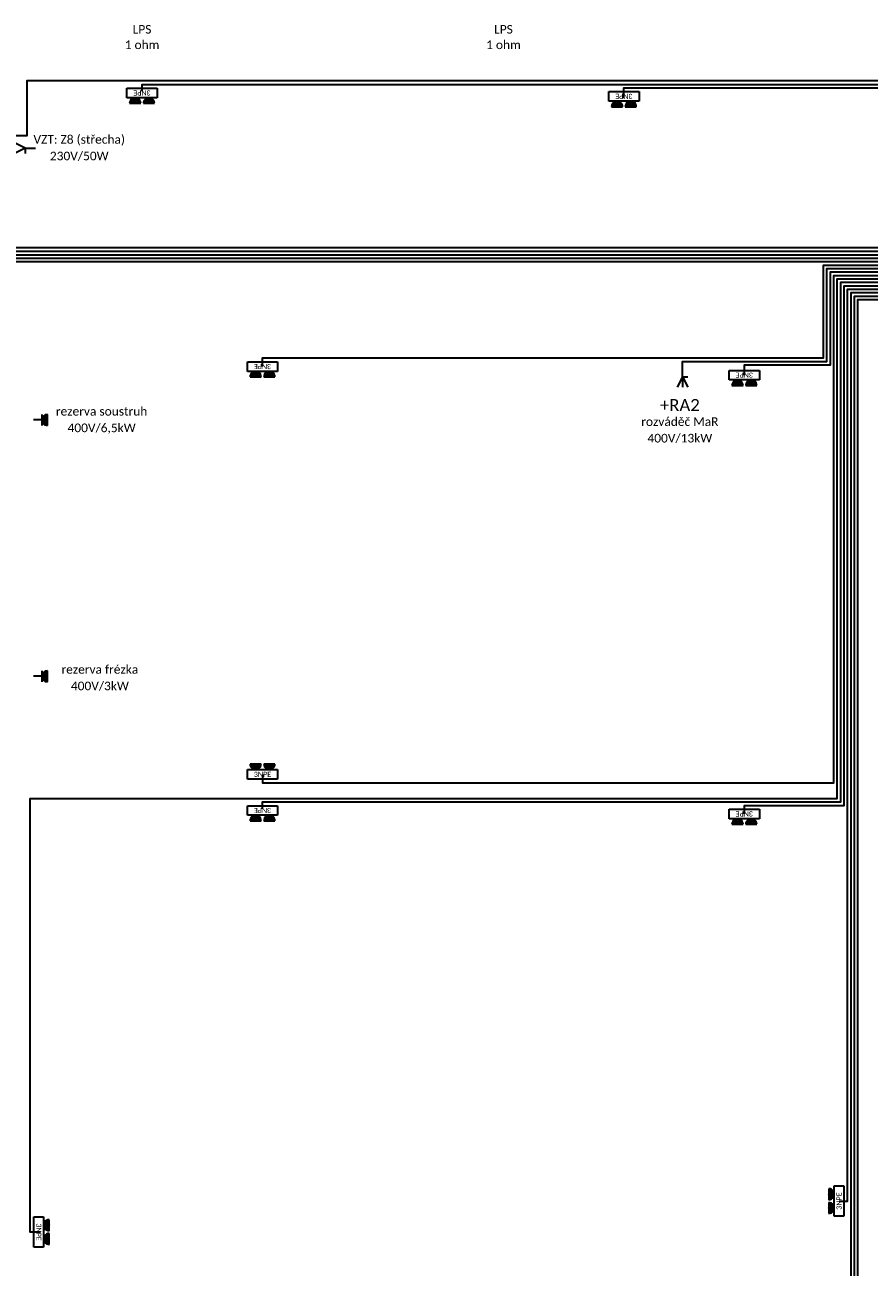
# Model space of a CAD drawing. Header units: millimetres. Extents: x 888143 to 1496244, y -180350 to -113621.
# Tile 4 of 11: x 925895 to 950425, y -158469 to -122371. Entities that reach past the tile are written whole.
import ezdxf
from ezdxf.enums import TextEntityAlignment as Align

# ---------------------------------------------------------------- set-up
doc = ezdxf.new("R2010")
doc.units = ezdxf.units.MM
doc.header["$LTSCALE"] = 50
for name, color, linetype, lineweight in [('E-LPS', 1, 'Continuous', 35), ('E-p_vo', 7, 'Continuous', 35), ('E-přístroje', 7, 'Continuous', 35), ('E-spotřebiče', 7, 'Continuous', 35), ('E-texty', 7, 'Continuous', 35), ('E-zásuvky', 7, 'Continuous', 35)]:
    doc.layers.add(name, color=color, linetype=linetype, lineweight=lineweight)
doc.styles.get("Standard").update_dxf_attribs({"font": 'CALIBRI.TTF'})

# ---------------------------------------------------------------- blocks, each defined once
blk = doc.blocks.new('Zásuvková skříň 400V')
for p, q in [((-220, 70), (220, 70)), ((-220, -70), (-220, 70)), ((220, 70), (220, -70)), ((220, -70), (-220, -70))]:
    blk.add_line(p, q)
at = {"color": 0, "linetype": 'ByBlock'}
for p, q in [((-20, 150), (-180, 150)), ((180, 150), (20, 150))]:
    blk.add_line(p, q, dxfattribs=at)
for centre, major_axis, start_param, end_param in [((-100, 150), (-56.6, 56.6), 0.785398, 3.926991), ((-100, 150), (-53.2, 53.2), 0.785398, 3.926991), ((-100, 150), (-48.9, -48.9), -0.785398, 2.356194), ((-100, 150), (-44.7, -44.7), -0.785398, 2.356194), ((-100, 150), (-40.4, -40.4), -0.785398, 2.356194), ((-100, 150), (-36.2, 36.2), 0.785398, 3.926991), ((-100, 150), (-31.9, 31.9), 0.785398, 3.926991), ((-100, 150), (-27.7, 27.7), 0.785398, 3.926991), ((-100, 150), (-23.4, -23.4), -0.785398, 2.356194), ((-100, 150), (-19.1, 19.1), 0.785398, 3.926991), ((-100, 150), (-14.9, -14.9), -0.785398, 2.356194), ((-100, 150), (-10.6, 10.6), 0.785398, 3.926991), ((-100, 150), (-6.39, -6.39), -0.785398, 2.356194), ((-100, 150), (-2.13, 2.13), 0.785398, 3.926991), ((100, 150), (-56.6, 56.6), 0.785398, 3.926991), ((100, 150), (-53.2, 53.2), 0.785398, 3.926991), ((100, 150), (-48.9, -48.9), -0.785398, 2.356194), ((100, 150), (-44.7, -44.7), -0.785398, 2.356194), ((100, 150), (-40.4, -40.4), -0.785398, 2.356194), ((100, 150), (-36.2, 36.2), 0.785398, 3.926991), ((100, 150), (-31.9, 31.9), 0.785398, 3.926991), ((100, 150), (-27.7, 27.7), 0.785398, 3.926991), ((100, 150), (-23.4, -23.4), -0.785398, 2.356194), ((100, 150), (-19.1, 19.1), 0.785398, 3.926991), ((100, 150), (-14.9, -14.9), -0.785398, 2.356194), ((100, 150), (-10.6, 10.6), 0.785398, 3.926991), ((100, 150), (-6.39, -6.39), -0.785398, 2.356194), ((100, 150), (-2.13, 2.13), 0.785398, 3.926991)]:
    blk.add_ellipse(centre, major_axis=major_axis, ratio=1, start_param=start_param, end_param=end_param, dxfattribs=at)
blk.add_text('3NPE', height=75).set_placement((0, 0), align=Align.MIDDLE_CENTER)
blk = doc.blocks.new('Vývod 3F')
at = {"color": 0, "linetype": 'ByBlock', "lineweight": -2, "ltscale": 25}
for q in [(0, 0), (98.16, 53.06), (200.62, 51.62), (201.04, 0), (200.62, -51.62)]:
    blk.add_line((98.16, 0), q, dxfattribs=at)
blk = doc.blocks.new('Zásuvka 3F IP44')
at = {"color": 0, "linetype": 'ByBlock'}
for p, q in [((80, 200), (-80, 200)), ((-80, 120), (80, 120)), ((0, 120), (0, 0))]:
    blk.add_line(p, q, dxfattribs=at)
at = {"color": 0, "linetype": 'ByBlock', "const_width": 10}
for points in [[(-75.21, 200, 1), (75.21, 200)], [(-69.19, 200, 1), (69.19, 200, 1)], [(-63.18, 200, 1), (63.18, 200, 1)], [(-57.16, 200, 1), (57.16, 200, 1)], [(-51.14, 200, 1), (51.14, 200, 1)], [(-45.13, 200, 1), (45.13, 200, 1)], [(-39.11, 200, 1), (39.11, 200, 1)], [(-33.09, 200, 1), (33.09, 200, 1)], [(-27.08, 200, 1), (27.08, 200, 1)], [(-21.06, 200, 1), (21.06, 200, 1)], [(-15.04, 200, 1), (15.04, 200, 1)], [(-9.03, 200, 1), (9.03, 200, 1)], [(-3.01, 200, 1), (3.01, 200, 1)]]:
    blk.add_lwpolyline(points, format="xyb", dxfattribs=at)
at = {"color": 0, "linetype": 'ByBlock'}
blk.add_arc((0, 200), 80, 180, 0, dxfattribs=at)
blk = doc.blocks.new('Vývod 1F')
at = {"color": 0, "linetype": 'ByBlock', "lineweight": -2, "ltscale": 25}
for q in [(0, 0), (98.16, 53.06), (200.62, 51.62), (200.62, -51.62)]:
    blk.add_line((98.16, 0), q, dxfattribs=at)

msp = doc.modelspace()

# ---------------------------------------------------------------- linework, layer by layer
at = {"layer": 'E-p_vo'}
for points in [[(979200, -124250), (979200, -128850), (922550, -128850), (922550, -124150), (922350, -124150)], [(979000, -124250), (979000, -124700), (977350, -124700), (977350, -124000), (925950, -124000), (925950, -125600), (924400, -125600)], [(929300, -124300), (929300, -124100), (977250, -124100), (977250, -124800), (979050, -124800), (979050, -124250)], [(897650, -134300), (897650, -132700), (923400, -132700), (923400, -129050), (979300, -129050), (979300, -124250)], [(914300, -167450), (914300, -166350), (917000, -166350), (917000, -164250), (919050, -164250), (919050, -159500), (924350, -159500), (924350, -129250), (979400, -129250), (979400, -124250)], [(916650, -164150), (918950, -164150), (918950, -159400), (924250, -159400), (924250, -129150), (979350, -129150), (979350, -124250)], [(918300, -132600), (923300, -132600), (923300, -128950), (979250, -128950), (979250, -124250)], [(926350, -157450), (926050, -157450), (926050, -144850), (949500, -144850), (949500, -129750), (979650, -129750), (979650, -124300)], [(929300, -169800), (929300, -170050), (950000, -170050), (950000, -130250), (979900, -130250), (979900, -124250)], [(932800, -145150), (932800, -144950), (949600, -144950), (949600, -129850), (979700, -129850), (979700, -124250)], [(932800, -132300), (932800, -132050), (949100, -132050), (949100, -129350), (979450, -129350), (979450, -124250)], [(932800, -144150), (932800, -144400), (949400, -144400), (949400, -129650), (979600, -129650), (979600, -124300)], [(943300, -124500), (943300, -124200), (977150, -124200), (977150, -124900), (979100, -124900), (979100, -124250)], [(943300, -169700), (943300, -169950), (949900, -169950), (949900, -130150), (979850, -130150), (979850, -124250)], [(945000, -132300), (945000, -132150), (949200, -132150), (949200, -129450), (979500, -129450), (979500, -124250)], [(946800, -176350), (946800, -176600), (950100, -176600), (950100, -176600), (950100, -130350), (979950, -130350), (979950, -124250)], [(946800, -145300), (946800, -145050), (949700, -145050), (949700, -129950), (979750, -129950), (979750, -124250)], [(946800, -132550), (946800, -132250), (949300, -132250), (949300, -129550), (979550, -129550), (979550, -124250)], [(949550, -156550), (949800, -156550), (949800, -130050), (979800, -130050), (979800, -124250)]]:
    msp.add_lwpolyline(points, dxfattribs=at)

# ---------------------------------------------------------------- block references
at = {"layer": 'E-přístroje', "xscale": 2, "yscale": 2, "zscale": 2}
for p, rotation in [((929300, -124350), 180), ((943300, -124450), 180), ((932800, -132300), 180), ((946800, -132550), 180), ((932800, -145200), 180), ((946800, -145300), 180), ((949550, -156550), 90), ((926300, -157450), 270)]:
    msp.add_blockref('Zásuvková skříň 400V', p, dxfattribs=dict(at, rotation=rotation))
msp.add_blockref('Zásuvková skříň 400V', (932800, -144150), dxfattribs=at)
at = {"layer": 'E-spotřebiče', "xscale": 3, "yscale": 3, "zscale": 3}
for name, p, rotation in [('Vývod 1F', (926200, -125950), 180), ('Vývod 3F', (945000, -132300), 270)]:
    msp.add_blockref(name, p, dxfattribs=dict(at, rotation=rotation))
at = {"layer": 'E-zásuvky', "xscale": 2, "yscale": 2, "zscale": 2, "rotation": 270}
for p in [(926150, -133850), (926150, -141300)]:
    msp.add_blockref('Zásuvka 3F IP44', p, dxfattribs=at)

# ---------------------------------------------------------------- texts
at = {"layer": 'E-LPS'}
for s, p in [('LPS', (929300, -122500)), ('LPS', (939800, -122500)), ('1 ohm', (929300, -122950)), ('1 ohm', (939800, -122950))]:
    msp.add_text(s, height=250, dxfattribs=at).set_placement(p, align=Align.MIDDLE_CENTER)
at = {"layer": 'E-texty', "ltscale": 0.02}
for s, height, p in [('VZT: Z8 (střecha)', 250, (927475, -125700)), ('230V/50W', 250, (927475, -126181)), ('rezerva soustruh', 250, (928125, -133600)), ('+RA2', 350, (944925, -133419)), ('rozváděč MaR', 250, (944925, -133900)), ('400V/6,5kW', 250, (928125, -134081)), ('400V/13kW', 250, (944925, -134381)), ('rezerva frézka', 250, (928075, -141100)), ('400V/3kW', 250, (928075, -141581))]:
    msp.add_text(s, height=height, dxfattribs=at).set_placement(p, align=Align.MIDDLE_CENTER)

doc.saveas('drawing.dxf')
